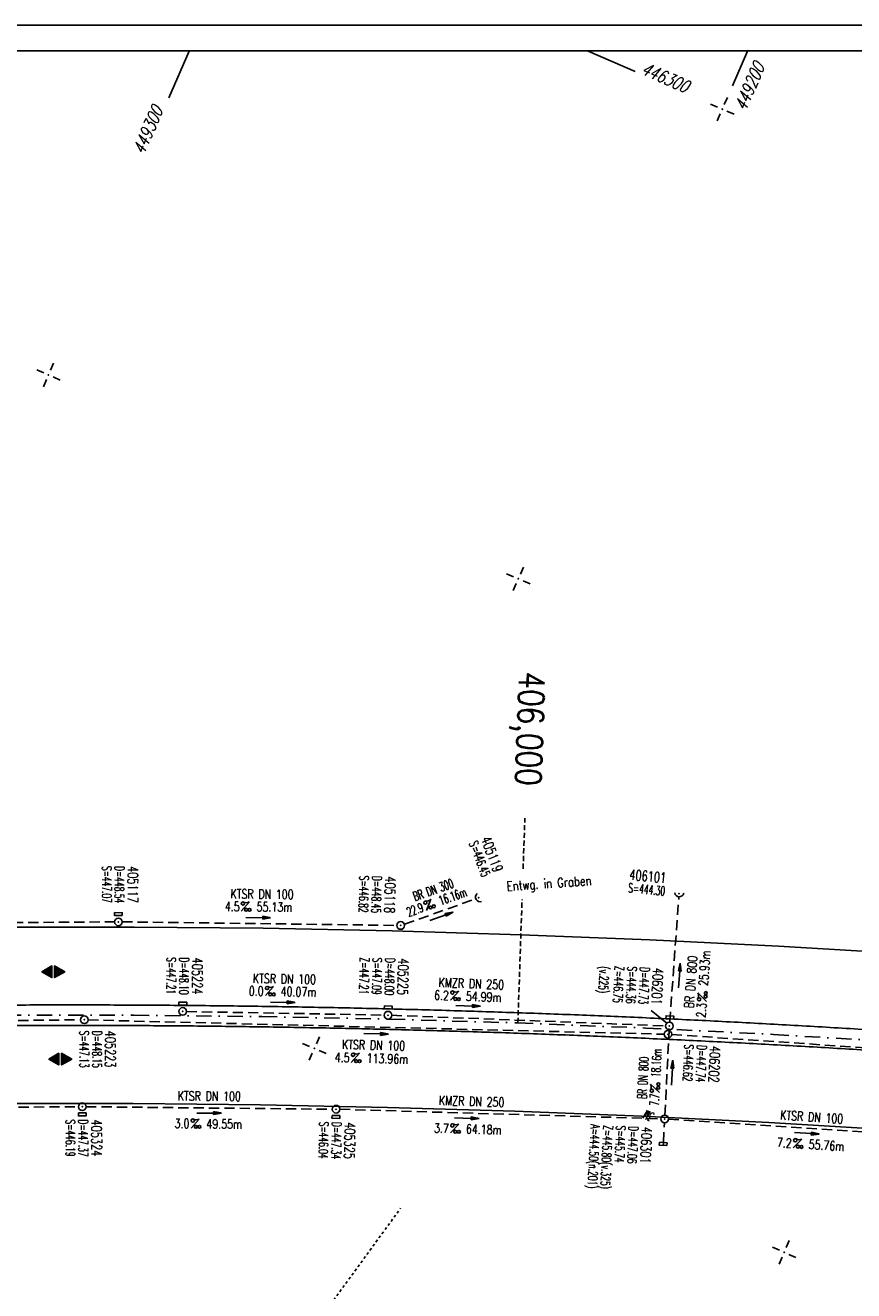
# Model space of a CAD drawing. Extents: x 0 to 1135, y 0 to 420.
# Tile 16 of 52: x 619 to 781, y 173 to 420. Entities that reach past the tile are written whole.
import ezdxf
from ezdxf.enums import TextEntityAlignment as Align

# ---------------------------------------------------------------- set-up
doc = ezdxf.new("R2010")
doc.units = 0
doc.header["$LTSCALE"] = 2
doc.header["$MEASUREMENT"] = 0
for name, pattern in [('AUSGEZOGEN', [0]), ('GESTRICH-X2', [1.5, 1, -0.5]), ('GESTRICHELT', [0.75, 0.5, -0.25]), ('STRICHLINIEX2', [0.5, 0.25, -0.25]), ('STRICHPT-X3', [3, 1.5, -0.75, 0, -0.75])]:
    doc.linetypes.add(name, pattern=pattern)
doc.layers.get('0').update_dxf_attribs({"linetype": 'AUSGEZOGEN'})
for name, color, linetype in [('ACHSE', 250, 'STRICHPT-X3'), ('ANMERKUNG', 7, 'CONTINUOUS'), ('Durchlässe', 15, 'CONTINUOUS'), ('FBR', 8, 'CONTINUOUS'), ('GEF', 7, 'AUSGEZOGEN'), ('HEKTOM', 250, 'GESTRICHELT'), ('KANAL', 7, 'GESTRICH-X2'), ('NETZ', 250, 'CONTINUOUS'), ('PFEIL', 7, 'CONTINUOUS'), ('RAHMEN', 250, 'AUSGEZOGEN'), ('SCHACHTNR', 6, 'CONTINUOUS'), ('SCHRIFT', 7, 'CONTINUOUS'), ('SCHSYMBOL', 7, 'CONTINUOUS'), ('TEXTO', 4, 'CONTINUOUS'), ('TEXTU', 4, 'CONTINUOUS')]:
    doc.layers.add(name, color=color, linetype=linetype)
doc.styles.add('ROMANS', font='romans.shx', dxfattribs={"width": 0.8})

# ---------------------------------------------------------------- blocks, each defined once
blk = doc.blocks.new('IKR')
at = {"color": 0}
for p, q in [((0, 1), (0, 2.5)), ((-2.5, 0), (-1, 0)), ((1, 0), (2.5, 0)), ((0, -2.5), (0, -1))]:
    blk.add_line(p, q, dxfattribs=at)
blk.add_circle((0, 0), 0.05, dxfattribs=at)
blk.add_point((0, 0), dxfattribs=at)
blk = doc.blocks.new('GST')
at = {"color": 0}
blk.add_circle((0, 0), 0.75, dxfattribs=at)
blk.add_point((0, 0), dxfattribs=at)
blk = doc.blocks.new('13')
blk.add_lwpolyline([(0.76, 1.22), (-0.75, 1.22), (-0.75, 1.8), (0.76, 1.8)], close=True)
at = {"rotation": 180}
blk.add_blockref('GST', (0, 0), dxfattribs=at)
blk = doc.blocks.new('10')
blk.add_blockref('GST', (0, 0))
blk = doc.blocks.new('PROM')
blk.add_line((1.57, 1.82), (0.02, 0.02))
for centre, radius in [((0.32, 1.51), 0.317), ((0.94, 0.29), 0.283), ((1.64, 0.29), 0.283)]:
    blk.add_circle(centre, radius)
blk.add_arc((0.99, 2.68), 1.03, 239.1414, 303.3549)
blk = doc.blocks.new('PFEIL2')
at = {"color": 0}
for p, q in [((0.88, 0), (-2.4, -0.01)), ((0.88, -0.27), (0.88, 0.28)), ((0.88, 0.28), (2.43, 0.01)), ((0.91, 0.27), (0.88, 0.26)), ((0.97, 0.26), (0.88, 0.25)), ((1.02, 0.25), (0.88, 0.23)), ((1.07, 0.24), (0.88, 0.21)), ((1.13, 0.23), (0.88, 0.19)), ((1.18, 0.22), (0.88, 0.17)), ((1.24, 0.21), (0.88, 0.15)), ((1.29, 0.21), (0.88, 0.14)), ((1.34, 0.2), (0.88, 0.12)), ((1.4, 0.19), (0.88, 0.1)), ((1.45, 0.18), (0.88, 0.08)), ((1.51, 0.17), (0.88, 0.06)), ((1.56, 0.16), (0.88, 0.04)), ((1.61, 0.15), (0.88, 0.02)), ((1.67, 0.14), (0.88, 0.01)), ((1.72, 0.13), (0.88, -0.01)), ((1.78, 0.12), (0.88, -0.03)), ((1.83, 0.11), (0.88, -0.05)), ((1.88, 0.1), (0.88, -0.07)), ((1.94, 0.09), (0.88, -0.09)), ((2.05, 0.08), (0.88, -0.12)), ((1.99, 0.08), (0.88, -0.11)), ((2.1, 0.07), (0.88, -0.14)), ((2.15, 0.06), (0.88, -0.16)), ((2.21, 0.05), (0.88, -0.18)), ((2.26, 0.04), (0.88, -0.2)), ((2.32, 0.03), (0.88, -0.22)), ((2.37, 0.02), (0.88, -0.23)), ((2.42, 0.01), (0.88, -0.25)), ((2.43, 0.01), (0.88, -0.27))]:
    blk.add_line(p, q, dxfattribs=at)
blk = doc.blocks.new('40')
at = {"color": 0}
blk.add_arc((0.02, 0.31), 0.91, 192.5363, 347.4637, dxfattribs=at)
blk.add_point((0, 0), dxfattribs=at)
blk = doc.blocks.new('17')
blk.add_lwpolyline([(-0.76, -1.22), (0.75, -1.22), (0.75, -1.8), (-0.76, -1.8)], close=True)
blk.add_blockref('GST', (0, 0))
blk = doc.blocks.new('30')
at = {"color": 0}
for p, q in [((-0.75, -0.29), (-0.75, 0.29)), ((-0.75, 0.29), (0.75, 0.29)), ((0.75, 0.29), (0.75, -0.29)), ((0.75, -0.29), (-0.75, -0.29))]:
    blk.add_line(p, q, dxfattribs=at)
blk.add_point((0, 0), dxfattribs=at)
blk = doc.blocks.new('*X17')
at = {"color": 0}
for p, q in [((377.11, 181.02), (378.19, 182.1)), ((377.11, 180.99), (378.2, 182.08)), ((377.12, 181.04), (378.18, 182.1)), ((377.12, 180.99), (378.2, 182.08)), ((377.12, 180.99), (378.2, 182.07)), ((377.13, 180.99), (378.21, 182.06)), ((377.14, 181.06), (378.18, 182.11)), ((377.14, 180.99), (378.21, 182.06)), ((377.15, 181.09), (378.18, 182.11)), ((377.15, 180.99), (378.21, 182.05)), ((377.16, 181.11), (378.17, 182.12)), ((377.16, 180.99), (378.22, 182.05)), ((377.17, 181.13), (378.17, 182.13)), ((377.17, 180.99), (378.22, 182.04)), ((377.18, 181.15), (378.17, 182.13)), ((377.18, 180.99), (378.22, 182.04)), ((377.19, 180.99), (378.23, 182.03)), ((377.2, 181.17), (378.16, 182.14)), ((377.2, 180.99), (378.23, 182.02)), ((377.2, 180.99), (378.23, 182.02)), ((377.21, 181.19), (378.16, 182.14)), ((377.21, 180.99), (378.24, 182.01)), ((377.22, 181.21), (378.16, 182.15)), ((377.22, 180.99), (378.24, 182.01)), ((377.23, 181.23), (378.15, 182.15)), ((377.23, 180.99), (378.24, 182)), ((377.24, 180.99), (378.25, 182)), ((377.25, 181.25), (378.15, 182.16)), ((377.25, 180.99), (378.25, 181.99)), ((377.26, 181.27), (378.15, 182.16)), ((377.26, 180.99), (378.25, 181.99)), ((377.27, 181.29), (378.14, 182.17)), ((377.27, 180.99), (378.25, 181.98)), ((377.27, 180.99), (378.26, 181.97)), ((377.28, 181.32), (378.14, 182.18)), ((377.28, 180.99), (378.26, 181.97)), ((377.29, 181.34), (378.14, 182.18)), ((377.29, 180.99), (378.26, 181.96)), ((377.3, 180.99), (378.27, 181.96)), ((377.31, 181.36), (378.14, 182.19)), ((377.31, 180.99), (378.27, 181.95)), ((377.32, 181.38), (378.13, 182.19)), ((377.32, 180.99), (378.27, 181.95)), ((377.33, 181.4), (378.13, 182.2)), ((377.33, 180.99), (378.28, 181.94)), ((377.34, 181.42), (378.13, 182.2)), ((377.34, 180.99), (378.28, 181.93)), ((377.35, 181.44), (378.12, 182.21)), ((377.35, 180.99), (378.28, 181.93)), ((377.35, 180.99), (378.29, 181.92)), ((377.36, 180.99), (378.29, 181.92)), ((377.37, 181.46), (378.12, 182.22)), ((377.37, 180.99), (378.29, 181.91)), ((377.38, 181.48), (378.12, 182.22)), ((377.38, 180.99), (378.3, 181.91)), ((377.39, 181.5), (378.11, 182.23)), ((377.39, 180.99), (378.3, 181.9)), ((377.4, 181.52), (378.11, 182.23)), ((377.4, 180.99), (378.3, 181.9)), ((377.41, 181.55), (378.11, 182.24)), ((377.41, 180.99), (378.31, 181.89)), ((377.42, 180.99), (378.31, 181.88)), ((377.43, 181.57), (378.1, 182.24)), ((377.43, 180.99), (378.31, 181.88)), ((377.43, 180.99), (378.32, 181.87)), ((377.44, 181.59), (378.1, 182.25)), ((377.44, 180.99), (378.32, 181.87)), ((377.45, 181.61), (378.1, 182.25)), ((377.45, 180.99), (378.32, 181.86)), ((377.46, 181.63), (378.09, 182.26)), ((377.46, 180.99), (378.33, 181.86)), ((377.47, 181.65), (378.09, 182.27)), ((377.47, 180.99), (378.33, 181.85)), ((377.48, 180.99), (378.33, 181.85)), ((377.49, 181.67), (378.09, 182.27)), ((377.49, 180.99), (378.34, 181.84)), ((377.5, 181.69), (378.08, 182.28)), ((377.5, 180.99), (378.34, 181.83)), ((377.5, 180.99), (378.34, 181.83)), ((377.51, 181.71), (378.08, 182.28)), ((377.51, 180.99), (378.35, 181.82)), ((377.52, 181.73), (378.08, 182.29)), ((377.52, 180.99), (378.35, 181.82)), ((377.53, 181.75), (378.07, 182.29)), ((377.53, 180.99), (378.35, 181.81)), ((377.54, 180.99), (378.36, 181.81)), ((377.55, 181.78), (378.07, 182.3)), ((377.55, 180.99), (378.36, 181.8)), ((377.56, 181.8), (378.07, 182.3)), ((377.56, 180.99), (378.36, 181.79)), ((377.57, 181.82), (378.06, 182.31)), ((377.57, 180.99), (378.36, 181.79)), ((377.58, 181.84), (378.06, 182.32)), ((377.58, 180.99), (378.37, 181.78)), ((377.58, 180.99), (378.37, 181.78)), ((377.59, 180.99), (378.37, 181.77)), ((377.6, 181.86), (378.06, 182.32)), ((377.6, 180.99), (378.38, 181.77)), ((377.61, 181.88), (378.05, 182.33)), ((377.61, 180.99), (378.38, 181.76)), ((377.62, 181.9), (378.05, 182.33)), ((377.62, 180.99), (378.38, 181.76)), ((377.63, 181.92), (378.05, 182.34)), ((377.63, 180.99), (378.39, 181.75)), ((377.64, 181.94), (378.04, 182.34)), ((377.64, 180.99), (378.39, 181.74)), ((377.65, 180.99), (378.39, 181.74)), ((377.65, 180.99), (378.4, 181.73)), ((377.66, 181.96), (378.04, 182.35)), ((377.66, 180.99), (378.4, 181.73)), ((377.67, 181.98), (378.04, 182.36)), ((377.67, 180.99), (378.4, 181.72)), ((377.68, 182.01), (378.03, 182.36)), ((377.68, 180.99), (378.41, 181.72)), ((377.69, 182.03), (378.03, 182.37)), ((377.69, 180.99), (378.41, 181.71)), ((377.7, 182.05), (378.03, 182.37)), ((377.7, 180.99), (378.41, 181.71)), ((377.71, 180.99), (378.42, 181.7)), ((377.72, 182.07), (378.03, 182.38)), ((377.72, 180.99), (378.42, 181.69)), ((377.73, 182.09), (378.02, 182.38)), ((377.73, 180.99), (378.42, 181.69)), ((377.73, 180.99), (378.43, 181.68)), ((377.74, 182.11), (378.02, 182.39)), ((377.74, 180.99), (378.43, 181.68)), ((377.75, 182.13), (378.02, 182.39)), ((377.75, 180.99), (378.43, 181.67)), ((377.76, 182.15), (378.01, 182.4)), ((377.76, 180.99), (378.44, 181.67)), ((377.77, 180.99), (378.44, 181.66)), ((377.78, 182.17), (378.01, 182.41)), ((377.78, 180.99), (378.44, 181.65)), ((377.79, 182.19), (378.01, 182.41)), ((377.79, 180.99), (378.45, 181.65)), ((377.8, 182.21), (378, 182.42)), ((377.8, 180.99), (378.45, 181.64)), ((377.81, 182.24), (378, 182.42)), ((377.81, 180.99), (378.45, 181.64)), ((377.81, 180.99), (378.46, 181.63)), ((377.82, 182.26), (378, 182.43)), ((377.82, 180.99), (378.46, 181.63)), ((377.83, 180.99), (378.46, 181.62)), ((377.84, 182.28), (377.99, 182.43)), ((377.84, 180.99), (378.47, 181.62)), ((377.85, 182.3), (377.99, 182.44)), ((377.85, 180.99), (378.47, 181.61)), ((377.86, 182.32), (377.99, 182.44)), ((377.86, 180.99), (378.47, 181.6)), ((377.87, 182.34), (377.98, 182.45)), ((377.87, 180.99), (378.47, 181.6)), ((377.88, 180.99), (378.48, 181.59)), ((377.88, 180.99), (378.48, 181.59)), ((377.89, 182.36), (377.98, 182.46)), ((377.89, 180.99), (378.48, 181.58)), ((377.9, 182.38), (377.98, 182.46)), ((377.9, 180.99), (378.49, 181.58)), ((377.91, 182.4), (377.97, 182.47)), ((377.91, 180.99), (378.49, 181.57)), ((377.92, 182.42), (377.97, 182.47)), ((377.92, 180.99), (378.49, 181.57)), ((377.93, 182.44), (377.97, 182.48)), ((377.93, 180.99), (378.5, 181.56)), ((377.94, 180.99), (378.5, 181.55)), ((377.95, 182.47), (377.96, 182.48)), ((377.95, 180.99), (378.5, 181.55)), ((377.96, 180.99), (378.51, 181.54)), ((377.96, 180.99), (378.51, 181.54)), ((377.97, 180.99), (378.51, 181.53)), ((377.98, 180.99), (378.52, 181.53)), ((377.99, 180.99), (378.52, 181.52)), ((378, 180.99), (378.52, 181.51)), ((378.01, 180.99), (378.53, 181.51)), ((378.02, 180.99), (378.53, 181.5)), ((378.03, 180.99), (378.53, 181.5)), ((378.03, 180.99), (378.54, 181.49)), ((378.04, 180.99), (378.54, 181.49)), ((378.05, 180.99), (378.54, 181.48)), ((378.06, 180.99), (378.55, 181.48)), ((378.07, 180.99), (378.55, 181.47)), ((378.08, 180.99), (378.55, 181.46)), ((378.09, 180.99), (378.56, 181.46)), ((378.1, 180.99), (378.56, 181.45)), ((378.11, 180.99), (378.56, 181.45)), ((378.11, 180.99), (378.57, 181.44)), ((378.12, 180.99), (378.57, 181.44)), ((378.13, 180.99), (378.57, 181.43)), ((378.14, 180.99), (378.58, 181.42)), ((378.15, 180.99), (378.58, 181.42)), ((378.16, 180.99), (378.58, 181.41)), ((378.17, 180.99), (378.58, 181.41)), ((378.18, 180.99), (378.59, 181.4)), ((378.19, 180.99), (378.59, 181.4)), ((378.19, 180.99), (378.59, 181.39)), ((378.2, 180.99), (378.6, 181.39)), ((378.21, 180.99), (378.6, 181.38)), ((378.22, 180.99), (378.6, 181.37)), ((378.23, 180.99), (378.61, 181.37)), ((378.24, 180.99), (378.61, 181.36)), ((378.25, 180.99), (378.61, 181.36)), ((378.26, 180.99), (378.62, 181.35)), ((378.26, 180.99), (378.62, 181.35)), ((378.27, 180.99), (378.62, 181.34)), ((378.28, 180.99), (378.63, 181.34)), ((378.29, 180.99), (378.63, 181.33)), ((378.3, 180.99), (378.63, 181.32)), ((378.31, 180.99), (378.64, 181.32)), ((378.32, 180.99), (378.64, 181.31)), ((378.33, 180.99), (378.64, 181.31)), ((378.34, 180.99), (378.65, 181.3)), ((378.34, 180.99), (378.65, 181.3)), ((378.35, 180.99), (378.65, 181.29)), ((378.36, 180.99), (378.66, 181.28)), ((378.37, 180.99), (378.66, 181.28)), ((378.38, 180.99), (378.66, 181.27)), ((378.39, 180.99), (378.67, 181.27)), ((378.4, 180.99), (378.67, 181.26)), ((378.41, 180.99), (378.67, 181.26)), ((378.42, 180.99), (378.68, 181.25)), ((378.42, 180.99), (378.68, 181.25)), ((378.43, 180.99), (378.68, 181.24)), ((378.44, 180.99), (378.69, 181.23)), ((378.45, 180.99), (378.69, 181.23)), ((378.46, 180.99), (378.69, 181.22)), ((378.47, 180.99), (378.69, 181.22)), ((378.48, 180.99), (378.7, 181.21)), ((378.49, 180.99), (378.7, 181.21)), ((378.49, 180.99), (378.7, 181.2)), ((378.5, 180.99), (378.71, 181.2)), ((378.51, 180.99), (378.71, 181.19)), ((378.52, 180.99), (378.71, 181.18)), ((378.53, 180.99), (378.72, 181.18)), ((378.54, 180.99), (378.72, 181.17)), ((378.55, 180.99), (378.72, 181.17)), ((378.56, 180.99), (378.73, 181.16)), ((378.57, 180.99), (378.73, 181.16)), ((378.57, 180.99), (378.73, 181.15)), ((378.58, 180.99), (378.74, 181.14)), ((378.59, 180.99), (378.74, 181.14)), ((378.6, 180.99), (378.74, 181.13)), ((378.61, 180.99), (378.75, 181.13)), ((378.62, 180.99), (378.75, 181.12)), ((378.63, 180.99), (378.75, 181.12)), ((378.64, 180.99), (378.76, 181.11)), ((378.64, 180.99), (378.76, 181.11)), ((378.65, 180.99), (378.76, 181.1)), ((378.66, 180.99), (378.77, 181.09)), ((378.67, 180.99), (378.77, 181.09)), ((378.68, 180.99), (378.77, 181.08)), ((378.69, 180.99), (378.78, 181.08)), ((378.7, 180.99), (378.78, 181.07)), ((378.71, 180.99), (378.78, 181.07)), ((378.72, 180.99), (378.79, 181.06)), ((378.72, 180.99), (378.79, 181.06)), ((378.73, 180.99), (378.79, 181.05)), ((378.74, 180.99), (378.8, 181.04)), ((378.75, 180.99), (378.8, 181.04)), ((378.76, 180.99), (378.8, 181.03)), ((378.77, 180.99), (378.8, 181.03)), ((378.78, 180.99), (378.81, 181.02)), ((378.79, 180.99), (378.81, 181.02)), ((378.8, 180.99), (378.81, 181.01)), ((378.8, 180.99), (378.82, 181)), ((378.81, 180.99), (378.82, 181)), ((377.1, 180.56), (377.12, 180.58)), ((377.1, 180.57), (377.11, 180.58)), ((377.11, 180.55), (377.14, 180.58)), ((377.11, 180.55), (377.13, 180.58)), ((377.11, 180.56), (377.13, 180.58)), ((377.12, 180.53), (377.17, 180.58)), ((377.12, 180.53), (377.16, 180.58)), ((377.12, 180.54), (377.15, 180.58)), ((377.13, 180.51), (377.21, 180.58)), ((377.13, 180.51), (377.2, 180.58)), ((377.13, 180.52), (377.19, 180.58)), ((377.13, 180.52), (377.18, 180.58)), ((377.14, 180.49), (377.23, 180.58)), ((377.14, 180.49), (377.22, 180.58)), ((377.14, 180.5), (377.21, 180.58)), ((377.15, 180.47), (377.26, 180.58)), ((377.15, 180.48), (377.25, 180.58)), ((377.15, 180.48), (377.24, 180.58)), ((377.16, 180.46), (377.29, 180.58)), ((377.16, 180.46), (377.28, 180.58)), ((377.16, 180.47), (377.27, 180.58)), ((377.17, 180.44), (377.31, 180.58)), ((377.17, 180.44), (377.3, 180.58)), ((377.17, 180.45), (377.29, 180.58)), ((377.18, 180.42), (377.34, 180.58)), ((377.18, 180.43), (377.33, 180.58)), ((377.18, 180.43), (377.32, 180.58)), ((377.19, 180.41), (377.36, 180.58)), ((377.19, 180.41), (377.36, 180.58)), ((377.19, 180.42), (377.35, 180.58)), ((377.2, 180.39), (377.39, 180.58)), ((377.2, 180.39), (377.38, 180.58)), ((377.2, 180.4), (377.37, 180.58)), ((377.21, 180.37), (377.42, 180.58)), ((377.21, 180.38), (377.41, 180.58)), ((377.21, 180.38), (377.4, 180.58)), ((377.22, 180.35), (377.44, 180.58)), ((377.22, 180.36), (377.44, 180.58)), ((377.22, 180.37), (377.43, 180.58)), ((377.23, 180.34), (377.47, 180.58)), ((377.23, 180.34), (377.46, 180.58)), ((377.23, 180.35), (377.45, 180.58)), ((377.24, 180.32), (377.51, 180.58)), ((377.24, 180.32), (377.5, 180.58)), ((377.24, 180.33), (377.49, 180.58)), ((377.24, 180.33), (377.48, 180.58)), ((377.25, 180.3), (377.53, 180.58)), ((377.25, 180.3), (377.52, 180.58)), ((377.25, 180.31), (377.51, 180.58)), ((377.26, 180.28), (377.56, 180.58)), ((377.26, 180.29), (377.55, 180.58)), ((377.26, 180.29), (377.54, 180.58)), ((377.27, 180.27), (377.59, 180.58)), ((377.27, 180.27), (377.58, 180.58)), ((377.27, 180.28), (377.57, 180.58)), ((377.28, 180.25), (377.61, 180.58)), ((377.28, 180.25), (377.6, 180.58)), ((377.28, 180.26), (377.59, 180.58)), ((377.29, 180.23), (377.64, 180.58)), ((377.29, 180.24), (377.63, 180.58)), ((377.29, 180.24), (377.62, 180.58)), ((377.3, 180.21), (377.67, 180.58)), ((377.3, 180.22), (377.66, 180.58)), ((377.3, 180.23), (377.65, 180.58)), ((377.31, 180.2), (377.69, 180.58)), ((377.31, 180.2), (377.68, 180.58)), ((377.31, 180.21), (377.67, 180.58)), ((377.32, 180.18), (377.72, 180.58)), ((377.32, 180.19), (377.71, 180.58)), ((377.32, 180.19), (377.7, 180.58)), ((377.33, 180.16), (377.74, 180.58)), ((377.33, 180.17), (377.74, 180.58)), ((377.33, 180.18), (377.73, 180.58)), ((377.34, 180.16), (377.75, 180.58)), ((377.34, 180.15), (377.76, 180.58)), ((377.34, 180.15), (377.77, 180.58)), ((377.35, 180.14), (377.78, 180.58)), ((377.35, 180.14), (377.79, 180.58)), ((377.35, 180.13), (377.8, 180.58)), ((377.35, 180.12), (377.81, 180.58)), ((377.36, 180.12), (377.82, 180.58)), ((377.36, 180.11), (377.82, 180.58)), ((377.36, 180.11), (377.83, 180.58)), ((377.37, 180.1), (377.84, 180.58)), ((377.37, 180.1), (377.85, 180.58)), ((377.37, 180.09), (377.86, 180.58)), ((377.38, 180.09), (377.87, 180.58)), ((377.38, 180.08), (377.88, 180.58)), ((377.38, 180.07), (377.89, 180.58)), ((377.39, 180.07), (377.89, 180.58)), ((377.39, 180.06), (377.9, 180.58)), ((377.39, 180.06), (377.91, 180.58)), ((377.4, 180.05), (377.92, 180.58)), ((377.4, 180.05), (377.93, 180.58)), ((377.4, 180.04), (377.94, 180.58)), ((377.41, 180.04), (377.95, 180.58)), ((377.41, 180.03), (377.96, 180.58)), ((377.41, 180.02), (377.97, 180.58)), ((377.42, 180.02), (377.97, 180.58)), ((377.42, 180.01), (377.98, 180.58)), ((377.42, 180.01), (377.99, 180.58)), ((377.43, 180), (378, 180.58)), ((377.43, 180), (378.01, 180.58)), ((377.43, 179.99), (378.02, 180.58)), ((377.44, 179.98), (378.03, 180.58)), ((377.44, 179.98), (378.04, 180.58)), ((377.44, 179.97), (378.05, 180.58)), ((377.45, 179.97), (378.05, 180.58)), ((377.45, 179.96), (378.06, 180.58)), ((377.45, 179.96), (378.07, 180.58)), ((377.46, 179.95), (378.08, 180.58)), ((377.46, 179.95), (378.09, 180.58)), ((377.46, 179.94), (378.1, 180.58)), ((377.46, 179.93), (378.11, 180.58)), ((377.47, 179.93), (378.12, 180.58)), ((377.47, 179.92), (378.12, 180.58)), ((377.47, 179.92), (378.13, 180.58)), ((377.48, 179.91), (378.14, 180.58)), ((377.48, 179.91), (378.15, 180.58)), ((377.48, 179.9), (378.16, 180.58)), ((377.49, 179.9), (378.17, 180.58)), ((377.49, 179.89), (378.18, 180.58)), ((377.49, 179.88), (378.19, 180.58)), ((377.5, 179.88), (378.2, 180.58)), ((377.5, 179.87), (378.2, 180.58)), ((377.5, 179.87), (378.21, 180.58)), ((377.51, 179.86), (378.22, 180.58)), ((377.51, 179.86), (378.23, 180.58)), ((377.51, 179.85), (378.24, 180.58)), ((377.52, 179.84), (378.25, 180.58)), ((377.52, 179.84), (378.26, 180.58)), ((377.52, 179.83), (378.27, 180.58)), ((377.53, 179.83), (378.28, 180.58)), ((377.53, 179.82), (378.28, 180.58)), ((377.53, 179.82), (378.29, 180.58)), ((377.54, 179.81), (378.3, 180.58)), ((377.54, 179.81), (378.31, 180.58)), ((377.54, 179.8), (378.32, 180.58)), ((377.55, 179.79), (378.33, 180.58)), ((377.55, 179.79), (378.34, 180.58)), ((377.55, 179.78), (378.35, 180.58)), ((377.56, 179.78), (378.35, 180.58)), ((377.56, 179.77), (378.36, 180.58)), ((377.56, 179.77), (378.37, 180.58)), ((377.57, 179.76), (378.38, 180.58)), ((377.57, 179.76), (378.39, 180.58)), ((377.57, 179.75), (378.4, 180.58)), ((377.57, 179.74), (378.41, 180.58)), ((377.58, 179.74), (378.42, 180.58)), ((377.58, 179.73), (378.43, 180.58)), ((377.58, 179.73), (378.43, 180.58)), ((377.59, 179.72), (378.44, 180.58)), ((377.59, 179.72), (378.45, 180.58)), ((377.59, 179.71), (378.46, 180.58)), ((377.6, 179.7), (378.47, 180.58)), ((377.6, 179.7), (378.48, 180.58)), ((377.6, 179.69), (378.49, 180.58)), ((377.61, 179.69), (378.5, 180.58)), ((377.61, 179.68), (378.5, 180.58)), ((377.61, 179.68), (378.51, 180.58)), ((377.62, 179.67), (378.52, 180.58)), ((377.62, 179.67), (378.53, 180.58)), ((377.62, 179.66), (378.54, 180.58)), ((377.63, 179.65), (378.55, 180.58)), ((377.63, 179.65), (378.56, 180.58)), ((377.63, 179.64), (378.57, 180.58)), ((377.64, 179.64), (378.58, 180.58)), ((377.64, 179.63), (378.58, 180.58)), ((377.64, 179.63), (378.59, 180.58)), ((377.65, 179.62), (378.6, 180.58)), ((377.65, 179.62), (378.61, 180.58)), ((377.65, 179.61), (378.62, 180.58)), ((377.66, 179.6), (378.63, 180.58)), ((377.66, 179.6), (378.64, 180.58)), ((377.66, 179.59), (378.65, 180.58)), ((377.67, 179.59), (378.66, 180.58)), ((377.67, 179.58), (378.66, 180.58)), ((377.67, 179.58), (378.67, 180.58)), ((377.68, 179.57), (378.68, 180.58)), ((377.68, 179.56), (378.69, 180.58)), ((377.68, 179.56), (378.7, 180.58)), ((377.68, 179.55), (378.71, 180.58)), ((377.69, 179.55), (378.72, 180.58)), ((377.69, 179.54), (378.73, 180.58)), ((377.69, 179.54), (378.73, 180.58)), ((377.7, 179.53), (378.74, 180.58)), ((377.7, 179.53), (378.75, 180.58)), ((377.7, 179.52), (378.76, 180.58)), ((377.71, 179.51), (378.77, 180.58)), ((377.71, 179.51), (378.78, 180.58)), ((377.71, 179.5), (378.79, 180.58)), ((377.72, 179.5), (378.8, 180.58)), ((377.72, 179.49), (378.81, 180.58)), ((377.72, 179.49), (378.81, 180.58)), ((377.73, 179.47), (378.81, 180.54)), ((377.74, 179.46), (378.79, 180.52)), ((377.74, 179.46), (378.78, 180.5)), ((377.74, 179.45), (378.77, 180.48)), ((377.75, 179.45), (378.76, 180.46)), ((377.75, 179.44), (378.75, 180.44)), ((377.75, 179.44), (378.73, 180.42)), ((377.76, 179.43), (378.72, 180.4)), ((377.76, 179.42), (378.71, 180.37)), ((377.76, 179.42), (378.7, 180.35)), ((377.77, 179.41), (378.68, 180.33)), ((377.77, 179.41), (378.67, 180.31)), ((377.77, 179.4), (378.66, 180.29)), ((377.78, 179.4), (378.65, 180.27)), ((377.78, 179.39), (378.64, 180.25)), ((377.78, 179.39), (378.62, 180.23)), ((377.79, 179.38), (378.61, 180.21)), ((377.79, 179.37), (378.6, 180.19)), ((377.79, 179.37), (378.59, 180.17)), ((377.79, 179.36), (378.58, 180.14)), ((377.8, 179.36), (378.56, 180.12)), ((377.8, 179.35), (378.55, 180.1)), ((377.8, 179.35), (378.54, 180.08)), ((377.81, 179.34), (378.53, 180.06)), ((377.81, 179.33), (378.52, 180.04)), ((377.81, 179.33), (378.5, 180.02)), ((377.82, 179.32), (378.49, 180)), ((377.82, 179.32), (378.48, 179.98)), ((377.82, 179.31), (378.47, 179.96)), ((377.83, 179.31), (378.46, 179.94)), ((377.83, 179.3), (378.44, 179.91)), ((377.83, 179.3), (378.43, 179.89)), ((377.84, 179.29), (378.42, 179.87)), ((377.84, 179.28), (378.41, 179.85)), ((377.84, 179.28), (378.4, 179.83)), ((377.85, 179.27), (378.38, 179.81)), ((377.85, 179.27), (378.37, 179.79)), ((377.85, 179.26), (378.36, 179.77)), ((377.86, 179.26), (378.35, 179.75)), ((377.86, 179.25), (378.33, 179.73)), ((377.86, 179.25), (378.32, 179.71)), ((377.87, 179.24), (378.31, 179.68)), ((377.87, 179.23), (378.3, 179.66)), ((377.87, 179.23), (378.29, 179.64)), ((377.88, 179.22), (378.27, 179.62)), ((377.88, 179.22), (378.26, 179.6)), ((377.88, 179.21), (378.25, 179.58)), ((377.89, 179.21), (378.24, 179.56)), ((377.89, 179.2), (378.23, 179.54)), ((377.89, 179.19), (378.21, 179.52)), ((377.89, 179.19), (378.2, 179.5)), ((377.9, 179.18), (378.19, 179.48)), ((377.9, 179.18), (378.18, 179.45)), ((377.9, 179.17), (378.17, 179.43)), ((377.91, 179.17), (378.15, 179.41)), ((377.91, 179.16), (378.14, 179.39)), ((377.91, 179.16), (378.13, 179.37)), ((377.92, 179.15), (378.12, 179.35)), ((377.92, 179.14), (378.11, 179.33)), ((377.92, 179.14), (378.09, 179.31)), ((377.93, 179.13), (378.08, 179.29)), ((377.93, 179.13), (378.07, 179.27)), ((377.93, 179.12), (378.06, 179.25)), ((377.94, 179.12), (378.04, 179.22)), ((377.94, 179.11), (378.03, 179.2)), ((377.94, 179.11), (378.02, 179.18)), ((377.95, 179.1), (378.01, 179.16)), ((377.95, 179.09), (378, 179.14)), ((377.95, 179.09), (377.98, 179.12)), ((377.96, 179.08), (377.97, 179.1))]:
    blk.add_line(p, q, dxfattribs=at)
blk = doc.blocks.new('HOCHP')
for points in [[(-0.01, 2.24), (-1.15, 0.27), (1.12, 0.27)], [(-0.01, -2.24), (-1.15, -0.27), (1.12, -0.27)]]:
    blk.add_lwpolyline(points, close=True)
at = {"xscale": 1.311372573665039, "yscale": 1.311372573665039, "zscale": 1.311372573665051}
blk.add_blockref('*X17', (-495.66, -237.08), dxfattribs=at)

msp = doc.modelspace()

# ---------------------------------------------------------------- linework, layer by layer
at = {"layer": 'ACHSE'}
msp.add_lwpolyline([(615.1, 226.63), (640.1, 226.63), (665.09, 226.38), (690.09, 225.88), (715.08, 225.14), (740.06, 224.14), (765.03, 222.89), (789.98, 221.4), (814.92, 219.66), (839.84, 217.67), (864.74, 215.43), (889.62, 212.94), (914.47, 210.21), (939.29, 207.23), (950, 205.83)], dxfattribs=at)
at = {"layer": 'Durchlässe', "linetype": 'STRICHLINIEX2'}
msp.add_line((674.44, 164.56), (692.21, 188.97), dxfattribs=at)
at = {"layer": 'FBR'}
for points in [[(88.01, 187.53, 0), (104.84, 188.97, 0), (166.44, 194.27, -0.000002), (228.71, 199.62, 0.000002), (290.98, 204.97, 0.000001), (321.65, 207.61, 0.000001), (340.8, 209.25, 0.000002), (353.25, 210.32, -0.000001), (365.71, 211.39, -0.000007)], [(87.67, 191.51, 0), (104.5, 192.96, 0), (166.1, 198.25, -0.000002), (228.37, 203.61, 0.000002), (290.64, 208.96, 0.000001), (321.31, 211.59, 0.000001), (340.45, 213.24, 0.000002), (352.91, 214.31, -0.000001), (365.36, 215.38, -0.000007)], [(377.82, 216.45, 0.000001), (390.27, 217.52, 0.000044)], [(378.16, 212.46, 0.000001), (390.61, 213.53, 0.000044)], [(615.09, 228.63, -0.00124), (627.64, 228.66, -0.001249), (640.11, 228.63, -0.001251), (652.57, 228.54, -0.001241), (665.12, 228.38, -0.001242), (677.68, 228.16, -0.001253), (690.14, 227.88, -0.001251), (702.6, 227.54, -0.001241), (715.15, 227.13, -0.001238), (727.7, 226.67, -0.001248), (740.15, 226.14, -0.00125), (752.61, 225.55, -0.001242), (765.14, 224.89, -0.001241), (777.65, 224.17, -0.001246), (790.11, 223.4, -0.001249)], [(615.11, 224.63, -0.00124), (627.64, 224.66, -0.001249), (640.09, 224.63, -0.001251), (652.53, 224.54, -0.001241), (665.06, 224.38, -0.001242), (677.6, 224.16, -0.001253), (690.04, 223.88, -0.001251), (702.48, 223.54, -0.001241), (715.01, 223.14, -0.001238), (727.54, 222.67, -0.001248), (739.97, 222.14, -0.00125), (752.41, 221.55, -0.001242), (764.92, 220.9, -0.001241), (777.41, 220.18, -0.001246), (789.85, 219.41, -0.001249)]]:
    msp.add_lwpolyline(points, format="xyb", dxfattribs=at)
for points in [[(615.01, 243.88), (640.18, 243.88), (665.35, 243.63), (690.52, 243.13), (715.68, 242.38), (740.83, 241.37), (765.97, 240.12), (791.1, 238.62), (816.21, 236.86), (841.3, 234.86), (866.37, 232.6), (891.42, 230.1), (916.44, 227.34), (941.43, 224.34), (950, 223.23)], [(615.18, 209.38), (640.01, 209.38), (664.84, 209.13), (689.66, 208.64), (714.48, 207.9), (739.28, 206.91), (764.08, 205.67), (788.87, 204.19), (813.63, 202.46), (838.38, 200.48), (863.11, 198.26), (887.82, 195.79), (912.49, 193.07), (937.15, 190.11), (950, 188.43)]]:
    msp.add_lwpolyline(points, dxfattribs=at)
at = {"layer": 'HEKTOM'}
for p, q in [((716.12, 255.27), (716.46, 265.11)), ((715.09, 225.15), (715.91, 249.23))]:
    msp.add_line(p, q, dxfattribs=at)
at = {"layer": 'KANAL'}
for p, q in [((744.74, 225.3), (746.52, 249.66)), ((692.94, 244.41), (706.76, 249.35)), ((586.48, 244.5), (636.35, 244.89)), ((637.85, 244.89), (691.48, 244.19)), ((575.56, 225.16), (629.72, 225.76)), ((631.2, 225.73), (743.64, 222.94)), ((650.42, 227.37), (688.98, 226.68)), ((690.47, 226.64), (743.94, 224.56)), ((743.8, 207.14), (744.62, 223.78)), ((745.12, 222.88), (854.79, 215.37)), ((581.62, 208.42), (629.3, 208.78)), ((630.79, 208.78), (678.85, 208.28)), ((680.35, 208.28), (743.01, 206.42)), ((743.5, 201.81), (743.71, 205.65)), ((744.51, 206.35), (798.63, 202.79))]:
    msp.add_line(p, q, dxfattribs=at)
at = {"layer": 'NETZ'}
for p, q in [((650.92, 414.98), (646.93, 405.81)), ((728.82, 414.98), (738, 411)), ((759.93, 414.98), (756.97, 408.15))]:
    msp.add_line(p, q, dxfattribs=at)
at = {"layer": 'RAHMEN'}
msp.add_line((1135, 420), (0, 420), dxfattribs=at)
at = {"layer": 'RAHMEN', "const_width": 0.35}
msp.add_lwpolyline([(25, 5), (1130, 5), (1130, 415), (25, 415), (25, 5)], dxfattribs=at)
at = {"layer": 'SCHACHTNR'}
msp.add_line((744.16, 225.11), (741.14, 227.58), dxfattribs=at)
at = {"layer": 'SCHSYMBOL'}
msp.add_lwpolyline([(745.5, 225.9), (743.99, 225.97), (744.02, 226.55), (745.52, 226.48)], close=True, dxfattribs=at)

# ---------------------------------------------------------------- block references
at = {"layer": 'GEF'}
for p, rotation in [((624.38, 235.13), 270.0714346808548), ((625.74, 218.08), 270.1522538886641)]:
    msp.add_blockref('HOCHP', p, dxfattribs=dict(at, rotation=rotation))
at = {"layer": 'NETZ', "rotation": 156.5331}
for p in [(755, 403.62), (623.45, 351.71), (715.18, 311.89), (675.36, 220.16), (767.09, 180.34)]:
    msp.add_blockref('IKR', p, dxfattribs=at)
at = {"layer": 'PFEIL'}
for p, rotation in [((664.4, 245.7), 359.2707522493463), ((700.18, 245.94), 19.54495225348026), ((746.64, 234.42), 85.80025225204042), ((669.18, 229.17), 358.9395522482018), ((705.37, 228.48), 357.7851522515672), ((687.39, 223.01), 358.5736522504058), ((745.21, 215.42), 87.08685225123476), ((654.81, 207.54), 359.4433522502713), ((705.11, 206.52), 358.3110522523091), ((771.51, 203.58), 356.2378522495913)]:
    msp.add_blockref('PFEIL2', p, dxfattribs=dict(at, rotation=rotation))
at = {"layer": 'SCHSYMBOL'}
for name, p, rotation in [('40', (707.46, 249.59), 300.0067655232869), ('40', (746.57, 250.4), 357.3104522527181), ('13', (637.1, 244.88), 359.7844522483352), ('10', (692.22, 244.18), 358.5347522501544), ('13', (649.66, 227.4), 359.4961522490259), ('13', (689.73, 226.66), 358.5814522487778), ('10', (630.45, 225.76), 359.9347522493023), ('GST', (744.68, 224.54), 177.326052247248), ('10', (744.38, 222.93), 357.3310522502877), ('17', (630.05, 208.78), 359.9436522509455), ('17', (679.6, 208.3), 358.8039522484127), ('GST', (743.75, 206.4), 357.3278522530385), ('30', (743.48, 201.52), 355.8102951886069)]:
    msp.add_blockref(name, p, dxfattribs=dict(at, rotation=rotation))
at = {"layer": 'TEXTU'}
for p, rotation in [((661.08, 246.97), 359.2707522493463), ((697.23, 247.1), 19.54495225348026), ((665.79, 230.46), 358.9395522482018), ((701.92, 229.57), 357.7851522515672), ((751.96, 229.33), 85.80025225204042), ((682.55, 217.43), 358.5736522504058), ((742.74, 211.51), 87.08685225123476), ((651.28, 204.57), 359.4433522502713), ((701.93, 203.63), 358.3110522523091), ((768.82, 200.75), 356.2378522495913)]:
    msp.add_blockref('PROM', p, dxfattribs=dict(at, rotation=rotation))

# ---------------------------------------------------------------- texts
at = {"layer": 'ANMERKUNG', "style": 'ROMANS', "oblique": 7, "width": 0.5}
msp.add_text('3M', height=1.8, rotation=156.5331, dxfattribs=at).set_placement((741.89, 207.46))
at = {"layer": 'HEKTOM', "style": 'ROMANS', "width": 0.8}
msp.add_text('406,000', height=5, rotation=268.0019, dxfattribs=at).set_placement((715.38, 293.84))
at = {"layer": 'NETZ', "style": 'ROMANS', "oblique": 16.6, "width": 0.75}
for s, rotation, p in [('446300', 336.5331, (738.91, 410.6)), ('449200', 66.5331, (759.52, 403.08)), ('449300', 66.5331, (642.06, 394.57))]:
    msp.add_text(s, height=2.5, rotation=rotation, dxfattribs=at).set_placement(p)
at = {"layer": 'SCHACHTNR', "style": 'ROMANS'}
for s, height, rotation, width, p in [('S=446.45', 1.8, 290.8552, 0.6, (705.5, 260.23)), ('405119', 2, 290.8552, 0.7, (707.82, 261.1)), ('S=447.07', 1.8, 269.7845, 0.6, (633.95, 255.8)), ('D=448.54', 1.8, 269.7845, 0.6, (636.43, 255.78)), ('405117', 2, 269.7845, 0.7, (638.94, 255.78)), ('406101', 2, 354.4459, 0.7, (736.78, 253.15)), ('S=446.82', 1.8, 268.5348, 0.6, (684.2, 253.92)), ('D=448.45', 1.8, 268.5348, 0.6, (686.7, 253.86)), ('405118', 2, 268.5348, 0.7, (689.22, 253.79)), ('S=444.30', 1.8, 354.4459, 0.6, (736.57, 250.67)), ('S=447.21', 1.8, 269.4962, 0.6, (646.54, 237.97)), ('D=448.10', 1.8, 269.4962, 0.6, (649.05, 237.94)), ('405224', 2, 269.4962, 0.7, (651.55, 237.91)), ('Z=447.21', 1.8, 268.5815, 0.6, (684.27, 237.95)), ('S=447.09', 1.8, 268.5815, 0.6, (686.77, 237.89)), ('D=448.00', 1.8, 268.5815, 0.6, (689.26, 237.83)), ('405225', 2, 268.5815, 0.7, (691.76, 237.77)), ('(v.225)', 1.8, 267.3261, 0.6, (731.1, 236.23)), ('Z=446.75', 1.8, 267.3261, 0.6, (734.01, 236.29)), ('S=444.36', 1.8, 267.3261, 0.6, (736.52, 236.19)), ('D=447.73', 1.8, 267.3261, 0.6, (738.99, 236.07)), ('406201', 2, 267.3261, 0.7, (741.49, 235.94)), ('S=447.13', 1.8, 269.9348, 0.6, (629.53, 223.62)), ('D=448.15', 1.8, 269.9348, 0.6, (632.05, 223.62)), ('405223', 2, 269.9348, 0.7, (634.54, 223.63)), ('S=446.62', 1.8, 267.3311, 0.6, (747.63, 220.96)), ('D=447.74', 1.8, 267.3311, 0.6, (750.13, 220.83)), ('406202', 2, 267.3311, 0.7, (752.63, 220.7)), ('S=446.19', 1.8, 269.9437, 0.6, (626.84, 206.27)), ('D=447.37', 1.8, 269.9437, 0.6, (629.33, 206.28)), ('405324', 2, 269.9437, 0.7, (631.85, 206.27)), ('S=446.04', 1.8, 268.804, 0.6, (676.34, 205.87)), ('D=447.34', 1.8, 268.804, 0.6, (678.83, 205.8)), ('405325', 2, 268.804, 0.7, (681.34, 205.77)), ('A=444.50(n.201)', 1.8, 267.3279, 0.6, (729.31, 205.34)), ('Z=445.80(v.325)', 1.8, 267.3279, 0.6, (731.81, 205.21)), ('S=445.74', 1.8, 267.3279, 0.6, (734.32, 205.11)), ('D=447.06', 1.8, 267.3279, 0.6, (736.79, 204.99)), ('406301', 2, 267.3279, 0.7, (739.3, 204.89))]:
    msp.add_text(s, height=height, rotation=rotation, dxfattribs=dict(at, width=width)).set_placement(p)
at = {"layer": 'SCHRIFT', "style": 'ROMANS', "width": 0.8}
msp.add_text('Entwg. in Graben', height=1.8, rotation=3.9198, dxfattribs=at).set_placement((712.96, 250.94))
at = {"layer": 'TEXTO', "style": 'ROMANS'}
for s, rotation, width, p in [('BR DN 300', 19.545, 0.6, (698.88, 250.3)), ('KTSR DN 100', 359.2708, 0.75, (665.14, 249.41)), ('BR DN 800', 85.8003, 0.75, (749.76, 233.08)), ('KTSR DN 100', 358.9396, 0.75, (669.5, 232.85)), ('KMZR DN 250', 357.7852, 0.75, (705.97, 231.93)), ('KTSR DN 100', 358.5737, 0.75, (686.9, 219.91)), ('BR DN 800', 87.0869, 0.6, (740.42, 214.38)), ('KTSR DN 100', 359.4434, 0.75, (654.84, 209.95)), ('KMZR DN 250', 358.3111, 0.75, (706.04, 208.94)), ('KTSR DN 100', 356.2379, 0.75, (772.4, 205.88))]:
    msp.add_text(s, height=1.8, rotation=rotation, dxfattribs=dict(at, width=width)).set_placement(p, align=Align.CENTER)
at = {"layer": 'TEXTU', "style": 'ROMANS'}
for s, rotation, width, p in [('16.16m', 19.545, 0.6, (700.05, 248.11)), ('4.5', 359.2708, 0.75, (657.87, 247.01)), ('55.13m', 359.2708, 0.75, (664.07, 246.94)), ('22.9', 19.545, 0.6, (693.77, 245.86)), ('25.93m', 85.8003, 0.75, (752.19, 232.32)), ('0.0', 358.9396, 0.75, (662.55, 230.51)), ('40.07m', 358.9396, 0.75, (668.77, 230.4)), ('6.2', 357.7852, 0.75, (698.71, 229.7)), ('54.99m', 357.7852, 0.75, (704.91, 229.47)), ('2.3', 85.8003, 0.75, (751.72, 226.12)), ('4.5', 358.5737, 0.75, (679.32, 217.51)), ('113.96m', 358.5737, 0.75, (685.55, 217.36)), ('18.16m', 87.0869, 0.6, (742.89, 214.51)), ('7.7', 87.0869, 0.6, (742.62, 208.94)), ('3.0', 359.4434, 0.75, (648.07, 204.62)), ('49.55m', 359.4434, 0.75, (654.27, 204.54)), ('3.7', 358.3111, 0.75, (698.7, 203.72)), ('64.18m', 358.3111, 0.75, (704.93, 203.54)), ('7.2', 356.2379, 0.75, (765.61, 200.94)), ('55.76m', 356.2379, 0.75, (771.81, 200.56))]:
    msp.add_text(s, height=1.8, rotation=rotation, dxfattribs=dict(at, width=width)).set_placement(p)

doc.saveas('drawing.dxf')
